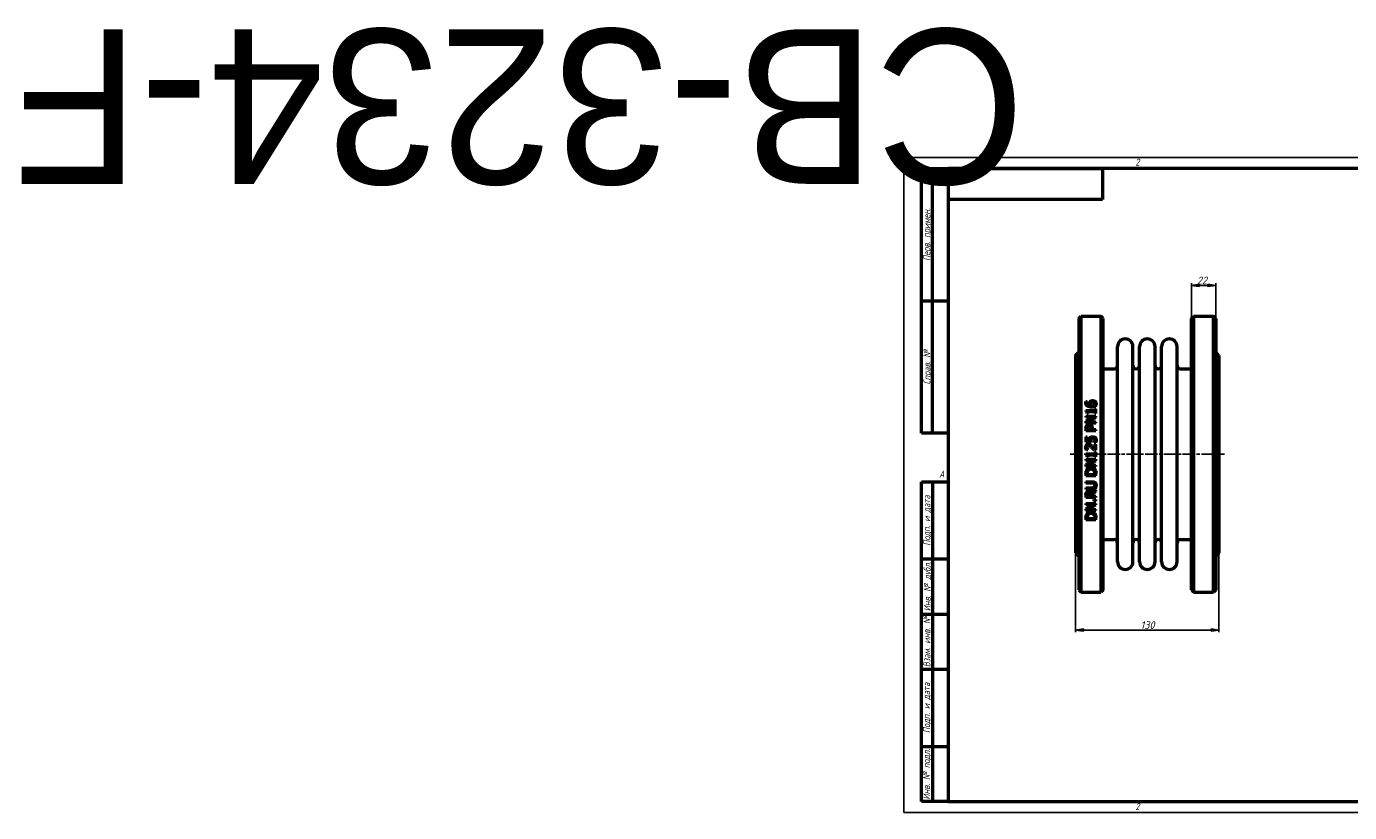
# Model space of a CAD drawing. Header units: millimetres. Extents: x -796 to 5470, y -139 to 713.
# Tile 1 of 4: x -796 to 404, y 0 to 713. Entities that reach past the tile are written whole.
import ezdxf
from ezdxf.enums import TextEntityAlignment as Align

# ---------------------------------------------------------------- set-up
doc = ezdxf.new("R2018")
doc.units = ezdxf.units.MM
doc.header["$LTSCALE"] = 2
doc.linetypes.add('CHAIN', pattern=[0.7087, 0.4724, -0.0591, 0.1181, -0.0591])
for name, color, linetype, lineweight in [('Видимый контур (ГОСТ)', 7, 'Continuous', 50), ('Кромка (ГОСТ)', 7, 'Continuous', 50), ('Обозначение (ГОСТ)', 7, 'Continuous', 25), ('Осевая линия (ГОСТ)', 7, 'Continuous', 25), ('Размер (ГОСТ)', 7, 'Continuous', 25), ('Эскизная геометрия (ГОСТ)', 7, 'Continuous', 50)]:
    doc.layers.add(name, color=color, linetype=linetype, lineweight=lineweight)
doc.styles.add('Альтернативный текст (ГОСТ)', font='arial.ttf', dxfattribs={"width": 0.8})
doc.styles.add('Обычный текст (ГОСТ)', font='GOST Common Italic.ttf')
doc.dimstyles.new('Обычный (ГОСТ)', dxfattribs={"dimscale": 2, "dimtxt": 3.5, "dimasz": 3.5, "dimexe": 1, "dimexo": 0, "dimgap": 0.5, "dimtad": 1, "dimtxsty": 'Обычный текст (ГОСТ)', "dimblk": 'Filled-1', "dimcen": 0.09, "dimdle": 15, "dimclrd": 256, "dimclre": 256, "dimclrt": 256, "dimazin": 2, "dimtfac": 0.714286, "dimtdec": 3, "dimtmove": 0, "dimatfit": 3, "dimfxl": 1, "dimtolj": 1, "dimlwd": 25, "dimlwe": 25, "dimarcsym": 0})

# ---------------------------------------------------------------- blocks, each defined once
blk = doc.blocks.new('Рамки ГОСТ - Рамка')
at = {"layer": 'Кромка (ГОСТ)', "lineweight": 25}
for p, q in [((0, 0), (0, 297)), ((0, 297), (420, 297)), ((420, 297), (420, 0)), ((420, 0), (0, 0))]:
    blk.add_line(p, q, dxfattribs=at)
at = {"layer": 'Кромка (ГОСТ)'}
for p, q in [((210, 292), (210, 297)), ((415, 292), (20, 292)), ((20, 292), (20, 5)), ((415, 5), (415, 292)), ((20, 5), (415, 5)), ((210, 5), (210, 0))]:
    blk.add_line(p, q, dxfattribs=at)
at = {"layer": 'Кромка (ГОСТ)', "char_height": 3.17, "attachment_point": 1, "style": 'Альтернативный текст (ГОСТ)'}
for s, insert, width in [('\\fGOST Common|b0|i1;{\\H3.1700;2}', (105, 296.5), 5.2328), ('\\fGOST Common|b0|i1;{\\H3.1700;1}', (315.02, 296.44), 5.2327), ('\\fGOST Common|b0|i1;{\\H3.1700;A}', (16, 155), 5.1335), ('\\fGOST Common|b0|i1;{\\H3.1700;A}', (416, 148.5), 5.0704), ('\\fGOST Common|b0|i1;{\\H3.1700;2}', (104.99, 4.3), 5.2328), ('\\fGOST Common|b0|i1;{\\H3.1700;1}', (315, 4.14), 6.6287), ('\\fGOST Common|b0|i1;{\\H3.1700;Формат А3}', (370, 4.39), 25.2103)]:
    blk.add_mtext(s, dxfattribs=dict(at, insert=insert, width=width))
blk = doc.blocks.new('ГОСТ - Доп. графы 1')
at = {"layer": 'Эскизная геометрия (ГОСТ)'}
for p, q in [((-12, 0), (-12, 145)), ((-12, 145), (0, 145)), ((-7, 145), (-7, 0)), ((-12, 110), (-7, 110)), ((-7, 110), (0, 110)), ((-12, 85), (-7, 85)), ((-7, 85), (0, 85)), ((-12, 60), (-7, 60)), ((-7, 60), (0, 60)), ((-12, 25), (-7, 25)), ((-7, 25), (0, 25)), ((0, 0), (-12, 0))]:
    blk.add_line(p, q, dxfattribs=at)
at = {"layer": 'Обозначение (ГОСТ)', "char_height": 3.17, "attachment_point": 5, "rotation": 90, "style": 'Альтернативный текст (ГОСТ)'}
for s, insert, width in [('\\fGOST Common|b0|i1;{\\H3.1700;Подп. и дата}', (-9.37, 127.41), 34.7679), ('\\fGOST Common|b0|i1;{\\H3.1700;Инв. № дубл.}', (-8.95, 97.55), 24.8438), ('\\fGOST Common|b0|i1;{\\H3.1700;Взам. инв. №}', (-9.58, 72.53), 24.8669), ('\\fGOST Common|b0|i1;{\\H3.1700;Подп. и дата}', (-9.5, 42.47), 35.1486), ('\\fGOST Common|b0|i1;{\\H3.1700;Инв. № подл.}', (-9.5, 12.41), 24.9618)]:
    blk.add_mtext(s, dxfattribs=dict(at, insert=insert, width=width))
at = {"layer": 'Обозначение (ГОСТ)', "lineweight": 30, "flags": 17}
for tag, p in [('Подп._и_дата_2', (-3.53, 127.51)), ('Инв._номер_дубликата', (-3.41, 97.47)), ('Взамен_инв._номера', (-3.46, 72.53)), ('Подп._и_дата_1', (-3.42, 42.35)), ('ИНВЕНТАРНЫЙ_НОМЕР', (-3.33, 12.68))]:
    blk.add_attdef(tag, text='', height=3.17, rotation=90, dxfattribs=at).set_placement(p, align=Align.MIDDLE_CENTER)
blk = doc.blocks.new('ГОСТ - Доп. графы 2')
at = {"layer": 'Эскизная геометрия (ГОСТ)'}
for p, q in [((-12, 0), (-12, 120)), ((-12, 120), (0, 120)), ((-7, 0), (-7, 120)), ((-12, 60), (0, 60)), ((0, 0), (-12, 0))]:
    blk.add_line(p, q, dxfattribs=at)
at = {"layer": 'Обозначение (ГОСТ)', "char_height": 3.17, "attachment_point": 5, "rotation": 90, "style": 'Альтернативный текст (ГОСТ)'}
for s, insert, width in [('\\fGOST Common|b0|i1;{\\H3.1700;Перв. примен.}', (-9.19, 90.05), 60.0143), ('\\fGOST Common|b0|i1;{\\H3.1700;Справ. №}', (-9.1, 30), 59.9357)]:
    blk.add_mtext(s, dxfattribs=dict(at, insert=insert, width=width))
at = {"layer": 'Обозначение (ГОСТ)', "lineweight": 30, "flags": 17}
for tag, p in [('Первичная_применяемость', (-3.65, 90.03)), ('Справочный_номер', (-3.55, 30.02))]:
    blk.add_attdef(tag, text='', height=3.17, rotation=90, dxfattribs=at).set_placement(p, align=Align.MIDDLE_CENTER)
blk = doc.blocks.new('ГОСТ - Доп. графы 3')
at = {"layer": 'Эскизная геометрия (ГОСТ)'}
for p, q in [((0, 0), (70, 0)), ((70, 0), (70, -14)), ((70, -14), (0, -14))]:
    blk.add_line(p, q, dxfattribs=at)
at = {"layer": 'Обозначение (ГОСТ)', "lineweight": 30}
blk.add_attdef('ОБОЗНАЧЕНИЕ', text='', height=5, rotation=180, dxfattribs=at).set_placement((34.94, -6.97), align=Align.MIDDLE_CENTER)
blk = doc.blocks.new('Filled-1')
at = {"color": 0}
for p, q in [((0, 0), (-1, 0.14)), ((-1, 0.14), (-1, -0.14)), ((-1, 0), (0, 0)), ((-1, -0.14), (0, 0))]:
    blk.add_line(p, q, dxfattribs=at)
at = {"color": 0, "flags": 128}
blk.add_lwpolyline([(-1, -0.14), (0, 0), (-1, 0.14), (-1, -0.14)], dxfattribs=at)
at = {"color": 0}
blk.add_solid([(-1, -0.14), (0, 0), (-1, 0.14), (-1, -0.14)], dxfattribs=at)
blk = doc.blocks.new('*D9')
at = {"layer": 'Defpoints', "color": 0, "linetype": 'Continuous', "transparency": 16777216}
for p in [(155.7, 235.5), (285.7, 235.5), (285.7, 165.5)]:
    blk.add_point(p, dxfattribs=at)
at = {"layer": 'Размер (ГОСТ)', "linetype": 'Continuous', "lineweight": 25, "transparency": 16777216}
for p, q in [((155.7, 235.5), (155.7, 163.5)), ((285.7, 235.5), (285.7, 163.5)), ((162.7, 165.5), (278.7, 165.5))]:
    blk.add_line(p, q, dxfattribs=at)
at = {"layer": 'Размер (ГОСТ)', "linetype": 'Continuous', "lineweight": 25, "transparency": 16777216, "xscale": 7, "yscale": 7, "zscale": 7, "rotation": 180}
blk.add_blockref('Filled-1', (155.7, 165.5), dxfattribs=at)
at = {"layer": 'Размер (ГОСТ)', "linetype": 'Continuous', "lineweight": 25, "transparency": 16777216, "xscale": 7, "yscale": 7, "zscale": 7}
blk.add_blockref('Filled-1', (285.7, 165.5), dxfattribs=at)
at = {"layer": 'Размер (ГОСТ)', "linetype": 'Continuous', "lineweight": 25, "transparency": 16777216, "insert": (214.6, 173.5), "char_height": 7, "attachment_point": 1, "style": 'Обычный текст (ГОСТ)'}
blk.add_mtext('\\A1;130', dxfattribs=at)
blk = doc.blocks.new('*D13')
at = {"layer": 'Defpoints', "color": 0, "linetype": 'Continuous', "transparency": 16777216}
for p in [(282.7, 478), (260.7, 448), (282.7, 448)]:
    blk.add_point(p, dxfattribs=at)
at = {"layer": 'Размер (ГОСТ)', "linetype": 'Continuous', "lineweight": 25, "transparency": 16777216}
for p, q in [((260.7, 448), (260.7, 480)), ((282.7, 448), (282.7, 480)), ((267.7, 478), (275.7, 478))]:
    blk.add_line(p, q, dxfattribs=at)
at = {"layer": 'Размер (ГОСТ)', "linetype": 'Continuous', "lineweight": 25, "transparency": 16777216, "xscale": 7, "yscale": 7, "zscale": 7, "rotation": 180}
blk.add_blockref('Filled-1', (260.7, 478), dxfattribs=at)
at = {"layer": 'Размер (ГОСТ)', "linetype": 'Continuous', "lineweight": 25, "transparency": 16777216, "xscale": 7, "yscale": 7, "zscale": 7}
blk.add_blockref('Filled-1', (282.7, 478), dxfattribs=at)
at = {"layer": 'Размер (ГОСТ)', "linetype": 'Continuous', "lineweight": 25, "transparency": 16777216, "insert": (265.7, 486), "char_height": 7, "attachment_point": 1, "style": 'Обычный текст (ГОСТ)'}
blk.add_mtext('\\A1;22', dxfattribs=at)

msp = doc.modelspace()

# ---------------------------------------------------------------- linework, layer by layer
at = {"layer": 'Видимый контур (ГОСТ)'}
for p, q in [((158.697, 447.953), (160.697, 449.953)), ((158.697, 447.953), (158.697, 201.953)), ((160.697, 199.953), (160.697, 449.953)), ((160.697, 449.953), (178.697, 449.953)), ((178.697, 449.953), (178.697, 199.953)), ((180.697, 447.953), (178.697, 449.953)), ((180.697, 201.953), (180.697, 447.953)), ((260.697, 447.953), (262.697, 449.953)), ((260.697, 201.953), (260.697, 447.953)), ((262.697, 449.953), (280.697, 449.953)), ((262.697, 449.953), (262.697, 199.953)), ((280.697, 199.953), (280.697, 449.953)), ((282.697, 447.953), (280.697, 449.953)), ((282.697, 447.953), (282.697, 201.953)), ((193.697, 227.453), (193.697, 422.453)), ((207.697, 227.453), (207.697, 422.453)), ((213.697, 227.453), (213.697, 422.453)), ((227.697, 227.453), (227.697, 422.453)), ((233.697, 227.453), (233.697, 422.453)), ((247.697, 227.453), (247.697, 422.453)), ((155.697, 414.453), (158.697, 417.453)), ((155.697, 414.453), (155.697, 235.453)), ((285.697, 414.453), (282.697, 417.453)), ((285.697, 414.453), (285.697, 235.453)), ((180.697, 402.453), (190.697, 402.453)), ((250.697, 402.453), (260.697, 402.453)), ((165.042, 372.74), (166.201, 372.74)), ((166.201, 372.689), (166.201, 372.74)), ((165.056, 364.578), (165.056, 363.645)), ((165.056, 364.578), (173.166, 364.578)), ((167.135, 361.785), (166.311, 361.785)), ((167.135, 361.785), (167.135, 363.419)), ((173.166, 363.419), (167.135, 363.419)), ((173.166, 366.176), (173.166, 364.578)), ((173.166, 366.176), (174.085, 366.176)), ((173.166, 363.419), (173.166, 361.785)), ((174.085, 361.785), (173.166, 361.785)), ((174.085, 361.785), (174.085, 366.176)), ((165.085, 359.51), (174.085, 359.51)), ((165.085, 359.51), (165.085, 358.394)), ((172.211, 358.394), (165.085, 358.394)), ((172.211, 358.394), (165.085, 354.769)), ((165.085, 354.769), (165.085, 353.07)), ((174.085, 353.07), (165.085, 353.07)), ((165.085, 348.504), (165.085, 346.243)), ((166.121, 347.439), (166.121, 348.431)), ((166.325, 354.185), (174.085, 358.168)), ((166.325, 354.185), (174.085, 354.185)), ((169.709, 348.256), (169.709, 347.439)), ((170.73, 347.439), (170.73, 348.453)), ((174.085, 358.168), (174.085, 359.51)), ((174.085, 353.07), (174.085, 354.185)), ((174.085, 346.243), (165.085, 346.243)), ((165.085, 340.773), (165.085, 335.835)), ((165.085, 340.773), (166.143, 340.773)), ((166.121, 347.439), (169.709, 347.439)), ((166.143, 336.995), (166.143, 340.773)), ((166.143, 336.995), (168.542, 336.995)), ((170.73, 347.439), (174.085, 347.439)), ((174.085, 346.243), (174.085, 347.439)), ((165.056, 325.362), (165.056, 324.429)), ((165.056, 325.362), (173.166, 325.362)), ((169.724, 335.835), (165.085, 335.835)), ((166.719, 328.805), (165.435, 328.805)), ((166.719, 328.805), (166.719, 328.87)), ((167.135, 322.569), (167.135, 324.202)), ((173.166, 324.202), (167.135, 324.202)), ((172.488, 335.551), (172.488, 335.463)), ((173.764, 335.463), (172.488, 335.463)), ((174.085, 328.615), (172.809, 328.615)), ((173.042, 334.165), (174.085, 334.165)), ((173.042, 334.165), (173.042, 329.745)), ((173.166, 326.959), (173.166, 325.362)), ((173.166, 326.959), (174.085, 326.959)), ((173.166, 324.202), (173.166, 322.569)), ((174.085, 328.615), (174.085, 334.165)), ((174.085, 322.569), (174.085, 326.959)), ((165.085, 320.293), (174.085, 320.293)), ((165.085, 320.293), (165.085, 319.177)), ((172.211, 319.177), (165.085, 319.177)), ((172.211, 319.177), (165.085, 315.553)), ((165.085, 315.553), (165.085, 313.853)), ((174.085, 313.853), (165.085, 313.853)), ((167.135, 322.569), (166.311, 322.569)), ((166.325, 314.969), (174.085, 318.951)), ((166.325, 314.969), (174.085, 314.969)), ((174.085, 322.569), (173.166, 322.569)), ((174.085, 318.951), (174.085, 320.293)), ((174.085, 313.853), (174.085, 314.969)), ((165.085, 307.508), (165.085, 305.459)), ((174.085, 305.459), (165.085, 305.459)), ((166.121, 306.655), (166.121, 307.566)), ((166.121, 306.655), (173.05, 306.655)), ((173.05, 307.566), (173.05, 306.655)), ((174.085, 305.459), (174.085, 307.53)), ((165.085, 299.879), (165.085, 298.683)), ((165.085, 299.879), (170.701, 299.879)), ((170.73, 298.683), (165.085, 298.683)), ((165.085, 294.562), (170.701, 294.562)), ((165.085, 294.562), (165.085, 293.366)), ((170.701, 293.366), (165.085, 293.366)), ((165.085, 288.115), (165.085, 285.796)), ((166.121, 286.992), (166.121, 288.181)), ((169.505, 288.042), (169.505, 286.992)), ((174.085, 292.761), (170.169, 289.559)), ((170.504, 288.363), (174.085, 291.207)), ((170.504, 286.992), (170.504, 288.363)), ((174.085, 291.207), (174.085, 292.761)), ((174.085, 285.796), (165.085, 285.796)), ((165.085, 280.224), (165.085, 279.108)), ((165.085, 280.224), (174.085, 280.224)), ((172.211, 279.108), (165.085, 275.483)), ((172.211, 279.108), (165.085, 279.108)), ((166.121, 286.992), (169.505, 286.992)), ((166.325, 274.899), (174.085, 278.882)), ((170.504, 286.992), (174.085, 286.992)), ((172.364, 283.724), (174.085, 283.724)), ((172.364, 283.724), (172.364, 282.28)), ((174.085, 282.28), (172.364, 282.28)), ((174.085, 285.796), (174.085, 286.992)), ((174.085, 282.28), (174.085, 283.724)), ((174.085, 278.882), (174.085, 280.224)), ((165.085, 275.483), (165.085, 273.783)), ((174.085, 273.783), (165.085, 273.783)), ((165.085, 267.438), (165.085, 265.389)), ((174.085, 265.389), (165.085, 265.389)), ((166.121, 266.585), (166.121, 267.497)), ((166.121, 266.585), (173.05, 266.585)), ((166.325, 274.899), (174.085, 274.899)), ((173.05, 267.497), (173.05, 266.585)), ((174.085, 273.783), (174.085, 274.899)), ((174.085, 265.389), (174.085, 267.46)), ((180.697, 247.453), (190.697, 247.453)), ((250.697, 247.453), (260.697, 247.453)), ((155.697, 235.453), (158.697, 232.453)), ((285.697, 235.453), (282.697, 232.453)), ((158.697, 201.953), (160.697, 199.953)), ((160.697, 199.953), (178.697, 199.953)), ((180.697, 201.953), (178.697, 199.953)), ((260.697, 201.953), (262.697, 199.953)), ((262.697, 199.953), (280.697, 199.953)), ((282.697, 201.953), (280.697, 199.953))]:
    msp.add_line(p, q, dxfattribs=at)
for centre, radius, start, end in [((200.697, 422.453), 7, 0, 180), ((220.697, 422.453), 7, 0, 180), ((240.697, 422.453), 7, 0, 180), ((190.697, 405.453), 3, 270, 0), ((210.697, 405.453), 3, 180, 0), ((230.697, 405.453), 3, 180, 0), ((250.697, 405.453), 3, 180, 270), ((190.697, 244.453), 3, 0, 90), ((210.697, 244.453), 3, 0, 180), ((230.697, 244.453), 3, 0, 180), ((250.697, 244.453), 3, 90, 180), ((200.697, 227.453), 7, 180, 0), ((220.697, 227.453), 7, 180, 0), ((240.697, 227.453), 7, 180, 0)]:
    msp.add_arc(centre, radius, start, end, dxfattribs=at)
for points, knots in [([(164.918, 371.719), (164.918, 371.825), (164.92, 371.931), (164.932, 372.137), (164.942, 372.248), (164.973, 372.479), (165, 372.614), (165.042, 372.74)], [0, 0, 0, 0, 0.034264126, 0.034264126, 0.066974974, 0.066974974, 0.109541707, 0.109541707, 0.109541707, 0.109541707]), ([(166.201, 372.689), (166.148, 372.587), (166.106, 372.462), (165.992, 372.068), (165.961, 371.817), (165.961, 371.558)], [0, 0, 0, 0, 0.036514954, 0.036514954, 0.133090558, 0.133090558, 0.133090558, 0.133090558]), ([(168.338, 370.8), (168.338, 370.968), (168.346, 371.139), (168.376, 371.388), (168.389, 371.471), (168.443, 371.742), (168.492, 371.888), (168.644, 372.213), (168.752, 372.383), (168.871, 372.543)], [0, 0, 0, 0, 0.05429982, 0.05429982, 0.08109049, 0.08109049, 0.143590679, 0.143590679, 0.219589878, 0.219589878, 0.219589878, 0.219589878]), ([(168.871, 372.543), (168.99, 372.702), (169.128, 372.845), (169.5, 373.137), (169.708, 373.236), (170.081, 373.383), (170.305, 373.44), (170.744, 373.507), (170.956, 373.52), (171.168, 373.52)], [0, 0, 0, 0, 0.062732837, 0.062732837, 0.146475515, 0.146475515, 0.259138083, 0.259138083, 0.361763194, 0.361763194, 0.361763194, 0.361763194]), ([(171.219, 372.295), (171.01, 372.295), (170.794, 372.279), (170.358, 372.188), (170.167, 372.111), (169.865, 371.91), (169.75, 371.803), (169.651, 371.682)], [0, 0, 0, 0, 0.062856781, 0.062856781, 0.133747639, 0.133747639, 0.189675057, 0.189675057, 0.189675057, 0.189675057]), ([(171.168, 373.52), (171.394, 373.52), (171.618, 373.502), (172.279, 373.382), (172.605, 373.236), (173.055, 372.99), (173.254, 372.846), (173.429, 372.674)], [0, 0, 0, 0, 0.067744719, 0.067744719, 0.2017948, 0.2017948, 0.329611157, 0.329611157, 0.329611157, 0.329611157]), ([(173.29, 370.668), (173.29, 370.89), (173.254, 371.109), (173.088, 371.497), (172.975, 371.657), (172.716, 371.902), (172.556, 372.024), (172.139, 372.187), (171.959, 372.23), (171.594, 372.284), (171.405, 372.295), (171.219, 372.295)], [0, 0, 0, 0, 0.071541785, 0.071541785, 0.134653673, 0.134653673, 0.182675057, 0.182675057, 0.21558394, 0.21558394, 0.248895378, 0.248895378, 0.248895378, 0.248895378]), ([(173.429, 372.674), (173.604, 372.506), (173.755, 372.321), (173.996, 371.929), (174.082, 371.738), (174.236, 371.256), (174.275, 370.96), (174.275, 370.661)], [0, 0, 0, 0, 0.075709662, 0.075709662, 0.146126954, 0.146126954, 0.248560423, 0.248560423, 0.248560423, 0.248560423]), ([(166.369, 368.67), (166.038, 368.906), (165.763, 369.189), (165.418, 369.699), (165.245, 369.987), (164.973, 370.824), (164.918, 371.272), (164.918, 371.719)], [0, 0, 0, 0, 0.124619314, 0.124619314, 0.19396727, 0.19396727, 0.267007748, 0.267007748, 0.267007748, 0.267007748]), ([(166.311, 361.785), (166.311, 362.041), (166.296, 362.316), (166.189, 362.895), (166.097, 363.074), (165.968, 363.273), (165.887, 363.355), (165.696, 363.485), (165.592, 363.532), (165.346, 363.61), (165.2, 363.633), (165.056, 363.645)], [0, 0, 0, 0, 0.080462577, 0.080462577, 0.184902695, 0.184902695, 0.286607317, 0.286607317, 0.383229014, 0.383229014, 0.504874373, 0.504874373, 0.504874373, 0.504874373]), ([(165.961, 371.558), (165.961, 371.221), (166.012, 370.886), (166.253, 370.289), (166.419, 370.04), (166.829, 369.633), (167.103, 369.423), (167.972, 369.064), (168.475, 368.969), (168.965, 368.925)], [0, 0, 0, 0, 0.10892796, 0.10892796, 0.205279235, 0.205279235, 0.288298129, 0.288298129, 0.377947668, 0.377947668, 0.377947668, 0.377947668]), ([(170.132, 367.685), (169.714, 367.685), (169.292, 367.708), (168.466, 367.816), (167.946, 367.912), (167.037, 368.258), (166.688, 368.441), (166.369, 368.67)], [0, 0, 0, 0, 0.125611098, 0.125611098, 0.250061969, 0.250061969, 0.336331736, 0.336331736, 0.336331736, 0.336331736]), ([(168.965, 368.925), (168.846, 369.098), (168.739, 369.277), (168.517, 369.734), (168.458, 369.937), (168.369, 370.263), (168.338, 370.531), (168.338, 370.8)], [0, 0, 0, 0, 0.065896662, 0.065896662, 0.161225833, 0.161225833, 0.546974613, 0.546974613, 0.546974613, 0.546974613]), ([(169.651, 371.682), (169.567, 371.576), (169.502, 371.461), (169.34, 371.03), (169.337, 370.663), (169.337, 370.53)], [0, 0, 0, 0, 0.042469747, 0.042469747, 0.147661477, 0.147661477, 0.147661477, 0.147661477]), ([(169.337, 370.53), (169.337, 370.377), (169.35, 370.224), (169.403, 369.915), (169.443, 369.766), (169.583, 369.374), (169.697, 369.144), (169.833, 368.925)], [0, 0, 0, 0, 0.049322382, 0.049322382, 0.100701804, 0.100701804, 0.181483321, 0.181483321, 0.181483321, 0.181483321]), ([(169.833, 368.925), (169.918, 368.921), (170.002, 368.916), (170.121, 368.909), (170.224, 368.903), (170.402, 368.903)], [0, 0, 0, 0, 0.0253252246, 0.0253252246, 0.035718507, 0.035718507, 0.035718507, 0.035718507]), ([(173.458, 368.677), (173.287, 368.514), (173.093, 368.376), (172.577, 368.09), (172.273, 367.984), (171.76, 367.831), (171.427, 367.771), (170.779, 367.7), (170.453, 367.685), (170.132, 367.685)], [0, 0, 0, 0, 0.073233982, 0.073233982, 0.179668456, 0.179668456, 0.351231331, 0.351231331, 0.517053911, 0.517053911, 0.517053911, 0.517053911]), ([(170.402, 368.903), (170.699, 368.903), (171.01, 368.917), (171.897, 369.035), (172.227, 369.188), (172.573, 369.38), (172.684, 369.456), (172.78, 369.545)], [0, 0, 0, 0, 0.089169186, 0.089169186, 0.268438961, 0.268438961, 0.359396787, 0.359396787, 0.359396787, 0.359396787]), ([(172.78, 369.545), (172.893, 369.647), (172.997, 369.761), (173.114, 369.944), (173.181, 370.058), (173.272, 370.375), (173.29, 370.521), (173.29, 370.668)], [0, 0, 0, 0, 0.0472818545, 0.0472818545, 0.0686114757, 0.0686114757, 0.0860391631, 0.0860391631, 0.0860391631, 0.0860391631]), ([(174.275, 370.661), (174.275, 370.463), (174.259, 370.264), (174.186, 369.88), (174.131, 369.697), (173.991, 369.368), (173.91, 369.221), (173.71, 368.936), (173.591, 368.801), (173.458, 368.677)], [0, 0, 0, 0, 0.06392329, 0.06392329, 0.1254516, 0.1254516, 0.17926639, 0.17926639, 0.236274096, 0.236274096, 0.236274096, 0.236274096]), ([(165.085, 348.504), (165.085, 348.757), (165.095, 349.016), (165.143, 349.493), (165.179, 349.727), (165.321, 350.275), (165.454, 350.582), (165.647, 350.86)], [0, 0, 0, 0, 0.077291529, 0.077291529, 0.146550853, 0.146550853, 0.248513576, 0.248513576, 0.248513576, 0.248513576]), ([(165.647, 350.86), (165.763, 351.03), (165.897, 351.185), (166.259, 351.506), (166.455, 351.617), (166.772, 351.774), (166.979, 351.839), (167.392, 351.916), (167.596, 351.932), (167.798, 351.932)], [0, 0, 0, 0, 0.06273088, 0.06273088, 0.146748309, 0.146748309, 0.280375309, 0.280375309, 0.404757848, 0.404757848, 0.404757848, 0.404757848]), ([(166.464, 350.036), (166.366, 349.889), (166.294, 349.728), (166.195, 349.395), (166.121, 349.069), (166.121, 348.431)], [0, 0, 0, 0, 0.053736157, 0.053736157, 0.106210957, 0.106210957, 0.106210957, 0.106210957]), ([(167.835, 350.685), (167.623, 350.685), (167.41, 350.66), (167.025, 350.537), (166.897, 350.461), (166.673, 350.3), (166.558, 350.177), (166.464, 350.036)], [0, 0, 0, 0, 0.063495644, 0.063495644, 0.121359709, 0.121359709, 0.216390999, 0.216390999, 0.216390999, 0.216390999]), ([(167.798, 351.932), (168.04, 351.932), (168.278, 351.905), (168.817, 351.776), (169.174, 351.638), (169.605, 351.324), (169.704, 351.238), (169.797, 351.144)], [0, 0, 0, 0, 0.072430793, 0.072430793, 0.166517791, 0.166517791, 0.197608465, 0.197608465, 0.197608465, 0.197608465]), ([(169.17, 350.174), (169.077, 350.267), (168.976, 350.35), (168.704, 350.524), (168.544, 350.587), (168.201, 350.669), (168.016, 350.685), (167.835, 350.685)], [0, 0, 0, 0, 0.039670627, 0.039670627, 0.097343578, 0.097343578, 0.158076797, 0.158076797, 0.158076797, 0.158076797]), ([(169.709, 348.256), (169.709, 348.481), (169.701, 348.715), (169.659, 349.122), (169.627, 349.326), (169.535, 349.629), (169.484, 349.75), (169.349, 349.978), (169.267, 350.082), (169.17, 350.174)], [0, 0, 0, 0, 0.068634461, 0.068634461, 0.125012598, 0.125012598, 0.16504897, 0.16504897, 0.20557423, 0.20557423, 0.20557423, 0.20557423]), ([(169.797, 351.144), (170.013, 350.925), (170.191, 350.679), (170.507, 350.072), (170.584, 349.778), (170.703, 349.233), (170.73, 348.834), (170.73, 348.453)], [0, 0, 0, 0, 0.093451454, 0.093451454, 0.208694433, 0.208694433, 0.456258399, 0.456258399, 0.456258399, 0.456258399]), ([(168.491, 337.812), (168.491, 338.058), (168.502, 338.312), (168.574, 338.921), (168.642, 339.128), (168.766, 339.469), (168.896, 339.692), (169.053, 339.898)], [0, 0, 0, 0, 0.074238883, 0.074238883, 0.184792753, 0.184792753, 0.457031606, 0.457031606, 0.457031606, 0.457031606]), ([(168.542, 336.995), (168.527, 337.113), (168.515, 337.231), (168.497, 337.49), (168.491, 337.662), (168.491, 337.812)], [0, 0, 0, 0, 0.0358455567, 0.0358455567, 0.0782688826, 0.0782688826, 0.0782688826, 0.0782688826]), ([(169.053, 339.898), (169.17, 340.053), (169.305, 340.192), (169.619, 340.439), (169.83, 340.574), (170.29, 340.728), (170.47, 340.766), (170.839, 340.814), (171.034, 340.824), (171.226, 340.824)], [0, 0, 0, 0, 0.058774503, 0.058774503, 0.120000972, 0.120000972, 0.156272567, 0.156272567, 0.19488998, 0.19488998, 0.19488998, 0.19488998]), ([(169.921, 339.088), (169.809, 338.961), (169.725, 338.816), (169.546, 338.35), (169.505, 337.962), (169.505, 337.615)], [0, 0, 0, 0, 0.051003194, 0.051003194, 0.150740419, 0.150740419, 0.150740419, 0.150740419]), ([(169.505, 337.615), (169.505, 337.401), (169.516, 337.189), (169.546, 336.89), (169.567, 336.704), (169.654, 336.188), (169.688, 336), (169.724, 335.835)], [0, 0, 0, 0, 0.064361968, 0.064361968, 0.090269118, 0.090269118, 0.102558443, 0.102558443, 0.102558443, 0.102558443]), ([(171.219, 339.599), (170.943, 339.599), (170.669, 339.566), (170.378, 339.445), (170.267, 339.394), (170.062, 339.241), (169.987, 339.169), (169.921, 339.088)], [0, 0, 0, 0, 0.082872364, 0.082872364, 0.106068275, 0.106068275, 0.12214625, 0.12214625, 0.12214625, 0.12214625]), ([(172.685, 339.139), (172.553, 339.25), (172.406, 339.34), (172.053, 339.495), (171.877, 339.535), (171.578, 339.587), (171.397, 339.599), (171.219, 339.599)], [0, 0, 0, 0, 0.051969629, 0.051969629, 0.115887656, 0.115887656, 0.207463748, 0.207463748, 0.207463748, 0.207463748]), ([(171.226, 340.824), (171.559, 340.824), (171.887, 340.783), (172.442, 340.622), (172.672, 340.525), (173.067, 340.298), (173.237, 340.173), (173.392, 340.029)], [0, 0, 0, 0, 0.099654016, 0.099654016, 0.173463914, 0.173463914, 0.237630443, 0.237630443, 0.237630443, 0.237630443]), ([(172.488, 335.551), (172.564, 335.654), (172.641, 335.792), (172.78, 336.061), (172.871, 336.257), (172.969, 336.521)], [0, 0, 0, 0, 0.0385391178, 0.0385391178, 0.0923580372, 0.0923580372, 0.0923580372, 0.0923580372]), ([(173.232, 337.841), (173.232, 338.015), (173.21, 338.186), (173.137, 338.453), (173.109, 338.529), (173.049, 338.677), (172.995, 338.778), (172.858, 338.971), (172.776, 339.06), (172.685, 339.139)], [0, 0, 0, 0, 0.052544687, 0.052544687, 0.083311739, 0.083311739, 0.164114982, 0.164114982, 0.248683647, 0.248683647, 0.248683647, 0.248683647]), ([(172.969, 336.521), (173.027, 336.687), (173.081, 336.858), (173.182, 337.237), (173.232, 337.475), (173.232, 337.841)], [0, 0, 0, 0, 0.052825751, 0.052825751, 0.117995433, 0.117995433, 0.117995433, 0.117995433]), ([(173.392, 340.029), (173.604, 339.833), (173.775, 339.604), (174.016, 339.156), (174.117, 338.921), (174.248, 338.362), (174.275, 338.091), (174.275, 337.819)], [0, 0, 0, 0, 0.086894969, 0.086894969, 0.153316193, 0.153316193, 0.212983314, 0.212983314, 0.212983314, 0.212983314]), ([(174.275, 337.819), (174.275, 337.562), (174.258, 337.305), (174.154, 336.541), (174.004, 335.951), (173.764, 335.463)], [0, 0, 0, 0, 0.077684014, 0.077684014, 0.232451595, 0.232451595, 0.232451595, 0.232451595]), ([(164.896, 331.109), (164.896, 331.511), (164.946, 331.919), (165.19, 332.584), (165.343, 332.844), (165.715, 333.247), (165.938, 333.431), (166.414, 333.649), (166.6, 333.706), (166.982, 333.778), (167.175, 333.793), (167.368, 333.793)], [0, 0, 0, 0, 0.120666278, 0.120666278, 0.212705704, 0.212705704, 0.28522925, 0.28522925, 0.328399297, 0.328399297, 0.371025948, 0.371025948, 0.371025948, 0.371025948]), ([(165.435, 328.805), (165.307, 329.067), (165.196, 329.406), (165.021, 330.034), (164.896, 330.531), (164.896, 331.109)], [0, 0, 0, 0, 0.087669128, 0.087669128, 0.169747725, 0.169747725, 0.169747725, 0.169747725]), ([(166.311, 322.569), (166.311, 322.959), (166.276, 323.361), (166.091, 323.888), (166.009, 323.997), (165.892, 324.134), (165.802, 324.204), (165.61, 324.308), (165.512, 324.344), (165.296, 324.401), (165.175, 324.419), (165.056, 324.429)], [0, 0, 0, 0, 0.117117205, 0.117117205, 0.192625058, 0.192625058, 0.324271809, 0.324271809, 0.443070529, 0.443070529, 0.580470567, 0.580470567, 0.580470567, 0.580470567]), ([(166.303, 332.123), (166.191, 331.993), (166.107, 331.847), (165.995, 331.543), (165.939, 331.329), (165.939, 331.022)], [0, 0, 0, 0, 0.0514736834, 0.0514736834, 0.0972435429, 0.0972435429, 0.0972435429, 0.0972435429]), ([(165.939, 331.022), (165.939, 330.833), (165.96, 330.645), (166.027, 330.329), (166.094, 330.058), (166.223, 329.745)], [0, 0, 0, 0, 0.0567813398, 0.0567813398, 0.0970939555, 0.0970939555, 0.0970939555, 0.0970939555]), ([(166.223, 329.745), (166.286, 329.587), (166.362, 329.436), (166.498, 329.208), (166.616, 329.017), (166.719, 328.87)], [0, 0, 0, 0, 0.0510546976, 0.0510546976, 0.079655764, 0.079655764, 0.079655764, 0.079655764]), ([(167.434, 332.568), (167.209, 332.568), (166.981, 332.537), (166.706, 332.425), (166.609, 332.38), (166.433, 332.256), (166.364, 332.194), (166.303, 332.123)], [0, 0, 0, 0, 0.067333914, 0.067333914, 0.089296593, 0.089296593, 0.106245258, 0.106245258, 0.106245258, 0.106245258]), ([(167.368, 333.793), (167.695, 333.793), (168.023, 333.758), (168.504, 333.626), (168.816, 333.53), (169.17, 333.326)], [0, 0, 0, 0, 0.098033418, 0.098033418, 0.149580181, 0.149580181, 0.149580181, 0.149580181]), ([(170.643, 330.788), (170.304, 331.096), (169.926, 331.424), (169.059, 332.086), (168.731, 332.264), (168.122, 332.502), (167.784, 332.568), (167.434, 332.568)], [0, 0, 0, 0, 0.137380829, 0.137380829, 0.326565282, 0.326565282, 0.544476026, 0.544476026, 0.544476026, 0.544476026]), ([(169.17, 333.326), (169.412, 333.192), (169.642, 333.035), (170.039, 332.721), (170.354, 332.457), (170.709, 332.123)], [0, 0, 0, 0, 0.083220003, 0.083220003, 0.151967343, 0.151967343, 0.151967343, 0.151967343]), ([(172.809, 328.615), (172.499, 328.945), (172.185, 329.274), (171.545, 329.932), (171.182, 330.298), (170.643, 330.788)], [0, 0, 0, 0, 0.135735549, 0.135735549, 0.27581771, 0.27581771, 0.27581771, 0.27581771]), ([(170.709, 332.123), (171.023, 331.834), (171.332, 331.534), (171.767, 331.092), (171.805, 331.055), (172.366, 330.465), (172.731, 330.08), (173.042, 329.745)], [0, 0, 0, 0, 0.128132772, 0.128132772, 0.186323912, 0.186323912, 0.274966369, 0.274966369, 0.274966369, 0.274966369]), ([(165.8, 310.732), (166, 311.032), (166.235, 311.301), (166.868, 311.843), (167.229, 312.039), (167.829, 312.304), (168.173, 312.403), (168.877, 312.528), (169.236, 312.555), (169.593, 312.555)], [0, 0, 0, 0, 0.108678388, 0.108678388, 0.250578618, 0.250578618, 0.420914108, 0.420914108, 0.590722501, 0.590722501, 0.590722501, 0.590722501]), ([(169.593, 312.555), (170.08, 312.555), (170.564, 312.496), (171.751, 312.156), (172.266, 311.821), (172.887, 311.325), (173.149, 311.042), (173.363, 310.717)], [0, 0, 0, 0, 0.146355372, 0.146355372, 0.370519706, 0.370519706, 0.587049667, 0.587049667, 0.587049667, 0.587049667]), ([(165.085, 307.508), (165.085, 307.892), (165.098, 308.299), (165.183, 309.138), (165.249, 309.412), (165.413, 309.992), (165.572, 310.385), (165.8, 310.732)], [0, 0, 0, 0, 0.116359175, 0.116359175, 0.254953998, 0.254953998, 0.559030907, 0.559030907, 0.559030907, 0.559030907]), ([(166.661, 309.944), (166.52, 309.706), (166.408, 309.456), (166.224, 308.878), (166.121, 308.405), (166.121, 307.566)], [0, 0, 0, 0, 0.083283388, 0.083283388, 0.183354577, 0.183354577, 0.183354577, 0.183354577]), ([(169.578, 311.308), (169.132, 311.308), (168.678, 311.26), (167.931, 311.036), (167.628, 310.896), (167.074, 310.495), (166.843, 310.242), (166.661, 309.944)], [0, 0, 0, 0, 0.133686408, 0.133686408, 0.23401207, 0.23401207, 0.339242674, 0.339242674, 0.339242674, 0.339242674]), ([(172.452, 310.053), (172.303, 310.274), (172.126, 310.469), (171.733, 310.785), (171.47, 310.957), (170.857, 311.169), (170.613, 311.223), (170.108, 311.293), (169.841, 311.308), (169.578, 311.308)], [0, 0, 0, 0, 0.080140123, 0.080140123, 0.15178381, 0.15178381, 0.195838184, 0.195838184, 0.242743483, 0.242743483, 0.242743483, 0.242743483]), ([(173.05, 307.566), (173.05, 307.824), (173.04, 308.086), (172.996, 308.544), (172.96, 308.83), (172.801, 309.442), (172.656, 309.761), (172.452, 310.053)], [0, 0, 0, 0, 0.078200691, 0.078200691, 0.138972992, 0.138972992, 0.217082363, 0.217082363, 0.217082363, 0.217082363]), ([(173.363, 310.717), (173.558, 310.406), (173.72, 310.077), (173.93, 309.429), (174.085, 308.828), (174.085, 307.53)], [0, 0, 0, 0, 0.110552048, 0.110552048, 0.205888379, 0.205888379, 0.205888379, 0.205888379]), ([(165.085, 288.115), (165.085, 288.357), (165.092, 288.608), (165.127, 289.138), (165.157, 289.346), (165.241, 289.803), (165.372, 290.115), (165.559, 290.405)], [0, 0, 0, 0, 0.076117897, 0.076117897, 0.166423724, 0.166423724, 0.417055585, 0.417055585, 0.417055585, 0.417055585]), ([(165.559, 290.405), (165.661, 290.563), (165.78, 290.708), (166.109, 291.018), (166.291, 291.126), (166.57, 291.274), (166.761, 291.336), (167.146, 291.411), (167.338, 291.426), (167.529, 291.426)], [0, 0, 0, 0, 0.057898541, 0.057898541, 0.138381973, 0.138381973, 0.276672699, 0.276672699, 0.407212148, 0.407212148, 0.407212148, 0.407212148]), ([(166.427, 289.61), (166.341, 289.479), (166.278, 289.337), (166.187, 289.035), (166.121, 288.741), (166.121, 288.181)], [0, 0, 0, 0, 0.0483811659, 0.0483811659, 0.0984929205, 0.0984929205, 0.0984929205, 0.0984929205]), ([(167.623, 290.179), (167.449, 290.179), (167.276, 290.159), (166.926, 290.054), (166.806, 289.979), (166.616, 289.846), (166.512, 289.736), (166.427, 289.61)], [0, 0, 0, 0, 0.052191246, 0.052191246, 0.109951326, 0.109951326, 0.225080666, 0.225080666, 0.225080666, 0.225080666]), ([(167.529, 291.426), (167.824, 291.426), (168.119, 291.392), (168.802, 291.194), (169.069, 291.013), (169.458, 290.704), (169.645, 290.501), (169.955, 290.05), (170.075, 289.81), (170.169, 289.559)], [0, 0, 0, 0, 0.088688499, 0.088688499, 0.213879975, 0.213879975, 0.376899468, 0.376899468, 0.535414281, 0.535414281, 0.535414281, 0.535414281]), ([(169.038, 289.668), (168.951, 289.761), (168.853, 289.841), (168.614, 289.991), (168.475, 290.049), (168.213, 290.123), (168.097, 290.145), (167.862, 290.173), (167.742, 290.179), (167.623, 290.179)], [0, 0, 0, 0, 0.039000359, 0.039000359, 0.085606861, 0.085606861, 0.120870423, 0.120870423, 0.1565581, 0.1565581, 0.1565581, 0.1565581]), ([(169.505, 288.042), (169.505, 288.21), (169.498, 288.38), (169.459, 288.764), (169.425, 288.93), (169.372, 289.139), (169.329, 289.254), (169.207, 289.475), (169.13, 289.577), (169.038, 289.668)], [0, 0, 0, 0, 0.052769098, 0.052769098, 0.12112949, 0.12112949, 0.211183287, 0.211183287, 0.304325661, 0.304325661, 0.304325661, 0.304325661]), ([(170.701, 299.879), (171.124, 299.879), (171.565, 299.85), (172.373, 299.691), (172.618, 299.591), (173.032, 299.383), (173.252, 299.219), (173.444, 299.018)], [0, 0, 0, 0, 0.126834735, 0.126834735, 0.247024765, 0.247024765, 0.429536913, 0.429536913, 0.429536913, 0.429536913]), ([(170.701, 294.562), (171.292, 294.562), (171.613, 294.615), (171.9, 294.672), (172.022, 294.707), (172.273, 294.806), (172.399, 294.871), (172.517, 294.949)], [0, 0, 0, 0, 0.177305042, 0.177305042, 0.314099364, 0.314099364, 0.467865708, 0.467865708, 0.467865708, 0.467865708]), ([(173.444, 294.227), (173.286, 294.067), (173.11, 293.928), (172.651, 293.66), (172.406, 293.58), (171.98, 293.468), (171.727, 293.428), (171.222, 293.377), (170.959, 293.366), (170.701, 293.366)], [0, 0, 0, 0, 0.068517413, 0.068517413, 0.160653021, 0.160653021, 0.280591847, 0.280591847, 0.404585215, 0.404585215, 0.404585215, 0.404585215]), ([(172.517, 298.296), (172.392, 298.379), (172.259, 298.447), (171.949, 298.565), (171.774, 298.606), (171.286, 298.671), (171, 298.683), (170.73, 298.683)], [0, 0, 0, 0, 0.045276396, 0.045276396, 0.09975773, 0.09975773, 0.165705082, 0.165705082, 0.165705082, 0.165705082]), ([(173.254, 296.619), (173.254, 296.802), (173.239, 296.986), (173.161, 297.392), (173.096, 297.56), (172.986, 297.796), (172.916, 297.911), (172.74, 298.124), (172.636, 298.218), (172.517, 298.296)], [0, 0, 0, 0, 0.05641187, 0.05641187, 0.127290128, 0.127290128, 0.202755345, 0.202755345, 0.281518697, 0.281518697, 0.281518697, 0.281518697]), ([(172.517, 294.949), (172.678, 295.055), (172.812, 295.186), (173.011, 295.472), (173.1, 295.642), (173.23, 296.115), (173.254, 296.37), (173.254, 296.619)], [0, 0, 0, 0, 0.058157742, 0.058157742, 0.106656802, 0.106656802, 0.156546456, 0.156546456, 0.156546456, 0.156546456]), ([(173.444, 299.018), (173.648, 298.811), (173.815, 298.578), (174.076, 298.052), (174.147, 297.799), (174.252, 297.27), (174.275, 296.939), (174.275, 296.619)], [0, 0, 0, 0, 0.088334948, 0.088334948, 0.179655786, 0.179655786, 0.31335752, 0.31335752, 0.31335752, 0.31335752]), ([(174.275, 296.619), (174.275, 296.365), (174.259, 296.108), (174.179, 295.593), (174.119, 295.371), (173.981, 295.002), (173.9, 294.834), (173.699, 294.513), (173.58, 294.363), (173.444, 294.227)], [0, 0, 0, 0, 0.078248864, 0.078248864, 0.160827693, 0.160827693, 0.235427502, 0.235427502, 0.311606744, 0.311606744, 0.311606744, 0.311606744]), ([(165.085, 267.438), (165.085, 267.808), (165.097, 268.198), (165.179, 269.058), (165.248, 269.333), (165.401, 269.892), (165.562, 270.3), (165.8, 270.662)], [0, 0, 0, 0, 0.124830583, 0.124830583, 0.289812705, 0.289812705, 0.729032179, 0.729032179, 0.729032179, 0.729032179]), ([(165.8, 270.662), (165.977, 270.929), (166.186, 271.176), (166.773, 271.707), (167.106, 271.897), (167.705, 272.196), (168.1, 272.319), (168.866, 272.458), (169.23, 272.485), (169.593, 272.485)], [0, 0, 0, 0, 0.103698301, 0.103698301, 0.249166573, 0.249166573, 0.479723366, 0.479723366, 0.679017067, 0.679017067, 0.679017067, 0.679017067]), ([(166.661, 269.874), (166.538, 269.666), (166.437, 269.45), (166.231, 268.863), (166.121, 268.364), (166.121, 267.497)], [0, 0, 0, 0, 0.078784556, 0.078784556, 0.206127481, 0.206127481, 0.206127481, 0.206127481]), ([(169.578, 271.238), (169.258, 271.238), (168.934, 271.213), (168.226, 271.077), (167.852, 270.945), (167.328, 270.621), (167.157, 270.482), (166.873, 270.185), (166.759, 270.034), (166.661, 269.874)], [0, 0, 0, 0, 0.096133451, 0.096133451, 0.217345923, 0.217345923, 0.287236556, 0.287236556, 0.348468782, 0.348468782, 0.348468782, 0.348468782]), ([(172.452, 269.984), (172.321, 270.178), (172.166, 270.356), (171.743, 270.719), (171.499, 270.851), (171.026, 271.056), (170.731, 271.132), (170.152, 271.221), (169.863, 271.238), (169.578, 271.238)], [0, 0, 0, 0, 0.075782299, 0.075782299, 0.175356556, 0.175356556, 0.310453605, 0.310453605, 0.43765334, 0.43765334, 0.43765334, 0.43765334]), ([(169.593, 272.485), (169.947, 272.485), (170.3, 272.454), (171.219, 272.272), (171.668, 272.078), (172.317, 271.708), (172.578, 271.519), (173.023, 271.102), (173.207, 270.884), (173.363, 270.647)], [0, 0, 0, 0, 0.106397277, 0.106397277, 0.282303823, 0.282303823, 0.419632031, 0.419632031, 0.544547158, 0.544547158, 0.544547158, 0.544547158]), ([(173.05, 267.497), (173.05, 267.75), (173.04, 268.007), (172.985, 268.594), (172.939, 268.819), (172.829, 269.307), (172.679, 269.659), (172.452, 269.984)], [0, 0, 0, 0, 0.085521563, 0.085521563, 0.198052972, 0.198052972, 0.568419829, 0.568419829, 0.568419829, 0.568419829]), ([(173.363, 270.647), (173.535, 270.373), (173.679, 270.088), (173.915, 269.439), (174.085, 268.817), (174.085, 267.46)], [0, 0, 0, 0, 0.104782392, 0.104782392, 0.228105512, 0.228105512, 0.228105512, 0.228105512])]:
    msp.add_open_spline(points, degree=3, knots=knots, dxfattribs=at)
at = {"layer": 'Осевая линия (ГОСТ)', "linetype": 'CHAIN', "ltscale": 11.993792}
msp.add_line((150.697, 324.953), (290.697, 324.953), dxfattribs=at)

# ---------------------------------------------------------------- block references
ref = msp.add_blockref('ГОСТ - Доп. графы 3', (40, 584), dxfattribs=dict(xscale=2, yscale=2, zscale=2))
lines = msp.add_mtext('CB-3234-F', dxfattribs={"layer": 'Обозначение (ГОСТ)', "insert": (109.884, 570.065), "char_height": 140.2497, "attachment_point": 1, "rotation": 180})
ref.add_attrib('ОБОЗНАЧЕНИЕ', '', (109.884, 570.065)).embed_mtext(lines)
at = {"xscale": 2, "yscale": 2, "zscale": 2}
for name, p in [('Рамки ГОСТ - Рамка', (0, 0)), ('ГОСТ - Доп. графы 2', (40, 344)), ('ГОСТ - Доп. графы 1', (40, 10))]:
    msp.add_blockref(name, p, dxfattribs=at)

# ---------------------------------------------------------------- dimensions: what is measured, and where the dimension line sits
at = {"layer": 'Размер (ГОСТ)', "linetype": 'Continuous', "lineweight": 25}
for base, p1, p2, picture, middle in [((282.697, 477.953), (260.697, 447.953), (282.697, 447.953), '*D13', (270.697, 477.953)), ((285.697, 165.453), (155.697, 235.453), (285.697, 235.453), '*D9', (220.697, 165.453))]:
    dim = msp.add_linear_dim(base=base, p1=p1, p2=p2, angle=180, dimstyle='Обычный (ГОСТ)', override={"dimgap": 0.5, "dimdec": 2, "dimtol": 0, "dimlim": 0, "dimtp": 0, "dimtm": 0, "dimtdec": 3, "dimtofl": 0, "dimatfit": 1}, dxfattribs=at)
    dim.commit()
    dim.dimension.update_dxf_attribs({"geometry": picture, "text_midpoint": middle, "dimtype": 160})

doc.saveas('drawing.dxf')
